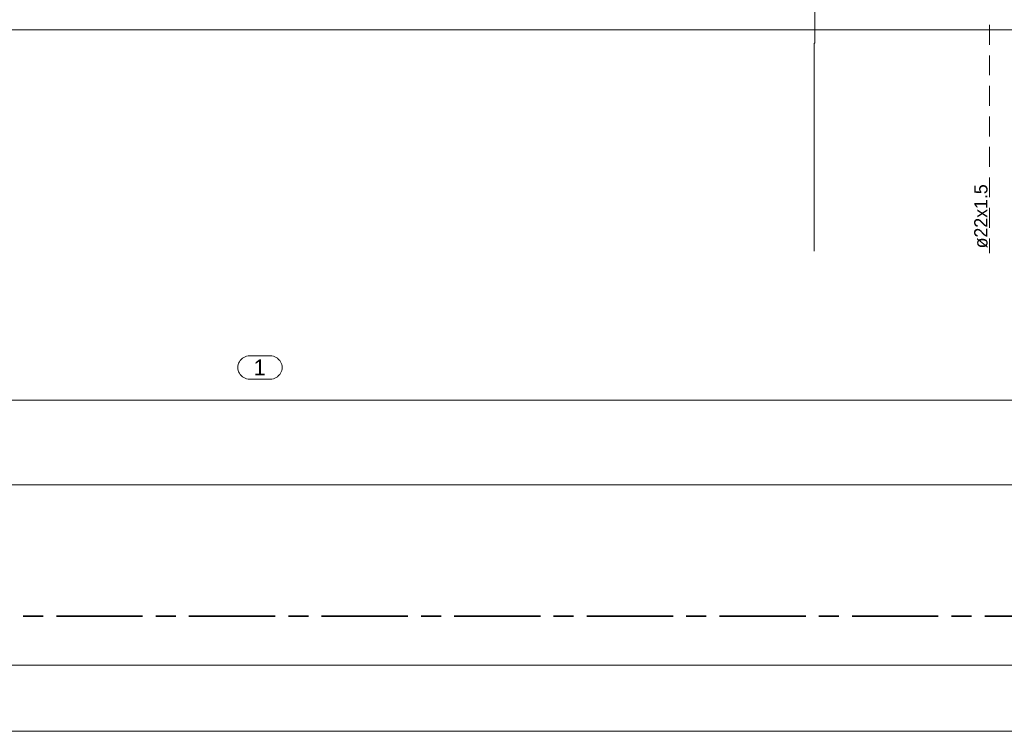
# Model space of a CAD drawing. Header units: millimetres. Extents: x 0 to 138, y 0 to 47.
# Tile 13 of 165: x 17.76 to 23.61, y 0 to 4.23. Entities that reach past the tile are written whole.
import ezdxf

# ---------------------------------------------------------------- set-up
doc = ezdxf.new("R2010")
doc.units = ezdxf.units.MM
doc.layers.add('PDF_Geomertry', color=7, linetype='Continuous')
doc.layers.add('PDF_Text', color=7, linetype='Continuous')
doc.styles.add('PDF Arial', font='txt')

msp = doc.modelspace()

# ---------------------------------------------------------------- linework, layer by layer
at = {"layer": 'PDF_Geomertry', "lineweight": 15}
for points in [[(0.0007, 0.0035), (66.2187, 0.0035), (66.2187, 46.7735), (0.0007, 46.7735), (0.0007, 0.0035)], [(1.9696, 0.3971), (65.8251, 0.3971), (65.8251, 46.3799), (1.9696, 46.3799), (1.9696, 0.3971)], [(19.2501, 2.2332), (19.2599, 2.2326), (19.2688, 2.2313), (19.2771, 2.2276), (19.2854, 2.2243), (19.2932, 2.2188), (19.3001, 2.2124), (19.3062, 2.2054), (19.3113, 2.1979), (19.3154, 2.1896), (19.3188, 2.1813), (19.3201, 2.1721), (19.321, 2.1624), (19.321, 2.166), (19.3201, 2.1568), (19.3188, 2.1471), (19.3154, 2.1388), (19.3113, 2.1304), (19.3062, 2.1229), (19.3001, 2.116), (19.2932, 2.1096), (19.2854, 2.1049), (19.2771, 2.1007), (19.2688, 2.0971), (19.2599, 2.0957), (19.2501, 2.0951), (19.1279, 2.0951), (19.1182, 2.0957), (19.109, 2.0971), (19.1007, 2.1007), (19.0924, 2.1049), (19.0849, 2.1096), (19.0779, 2.116), (19.0715, 2.1229), (19.0668, 2.1304), (19.0626, 2.1388), (19.059, 2.1471), (19.0576, 2.1568), (19.0571, 2.166), (19.0571, 2.1624), (19.0576, 2.1721), (19.059, 2.1813), (19.0626, 2.1896), (19.0668, 2.1979), (19.0715, 2.2054), (19.0779, 2.2124), (19.0849, 2.2188), (19.0924, 2.2243), (19.1007, 2.2276), (19.109, 2.2313), (19.1182, 2.2326), (19.1279, 2.2332), (19.2501, 2.2332)]]:
    msp.add_lwpolyline(points, close=True, dxfattribs=at)
for points in [[(22.4835, 4.3485), (22.4835, 4.091), (22.4799, 4.091), (22.4799, 2.8554)], [(3.8682, 4.1693), (53.2376, 4.1693)], [(23.5201, 4.1985), (23.5201, 4.0804)], [(23.5201, 4.0174), (23.5201, 3.8993)], [(23.5201, 3.836), (23.5201, 3.7179)], [(23.5201, 3.6549), (23.5201, 3.5368)], [(23.5201, 3.4743), (23.5201, 3.3563)], [(23.5201, 3.2929), (23.5201, 3.1749)], [(23.5201, 3.1118), (23.5201, 2.9938)], [(23.5201, 2.9304), (23.5201, 2.8429)], [(3.8682, 1.9693), (53.2376, 1.9693)], [(3.296, 1.4665), (53.7251, 1.4665)]]:
    msp.add_lwpolyline(points, dxfattribs=at)
at = {"layer": 'PDF_Geomertry', "lineweight": 35}
for points in [[(17.7835, 0.6868), (17.9015, 0.6868)], [(17.9807, 0.6868), (18.4924, 0.6868)], [(18.571, 0.6868), (18.689, 0.6868)], [(18.7674, 0.6868), (19.2793, 0.6868)], [(19.3585, 0.6868), (19.4765, 0.6868)], [(19.5549, 0.6868), (20.0668, 0.6868)], [(20.146, 0.6868), (20.264, 0.6868)], [(20.3424, 0.6868), (20.8543, 0.6868)], [(20.9326, 0.6868), (21.0507, 0.6868)], [(21.1299, 0.6868), (21.6418, 0.6868)], [(21.7201, 0.6868), (21.8382, 0.6868)], [(21.9174, 0.6868), (22.4293, 0.6868)], [(22.5076, 0.6868), (22.6257, 0.6868)], [(22.7043, 0.6868), (23.216, 0.6868)], [(23.2951, 0.6868), (23.4132, 0.6868)], [(23.4918, 0.6868), (24.0035, 0.6868)]]:
    msp.add_lwpolyline(points, dxfattribs=at)

# ---------------------------------------------------------------- texts
at = {"layer": 'PDF_Text', "insert": (23.5105, 2.8715), "char_height": 0.07874, "attachment_point": 7, "rotation": 90, "style": 'PDF Arial'}
msp.add_mtext('ø22x1.5', dxfattribs=at)
at = {"layer": 'PDF_Text', "insert": (19.1521, 2.1174), "char_height": 0.0944, "attachment_point": 7, "style": 'PDF Arial'}
msp.add_mtext('1', dxfattribs=at)

doc.saveas('drawing.dxf')
